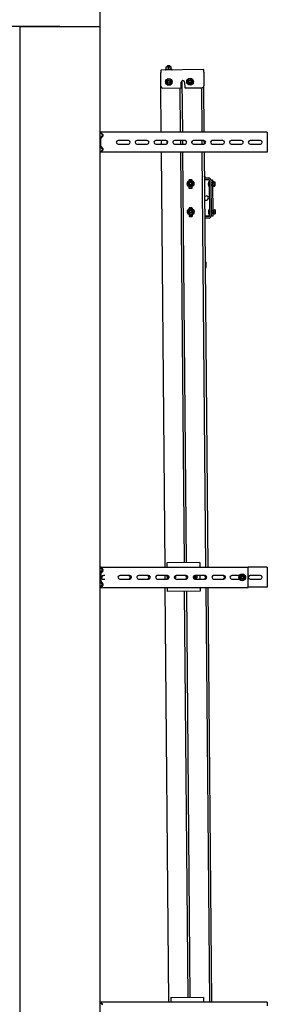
# Model space of a CAD drawing. Header units: centimetres. Extents: x 0 to 55409, y -2708 to 14680.
# Tile 208 of 215: x 53603 to 53665, y 4696 to 4941. Entities that reach past the tile are written whole.
import ezdxf

# ---------------------------------------------------------------- set-up
doc = ezdxf.new("R2010")
doc.units = ezdxf.units.CM
doc.header["$LTSCALE"] = 0.01
doc.layers.add('A-konstrukcja', color=7, linetype='Continuous')
doc.styles.add('SEACAD_Solid_Edge_ISO', font='seiso.ttf')
doc.dimstyles.new('ISO_(mm)', dxfattribs={"dimtxt": 140, "dimasz": 140, "dimexe": 70, "dimexo": 0, "dimgap": 35, "dimtad": 1, "dimtxsty": 'SEACAD_Solid_Edge_ISO', "dimblk1": '_SE_FILLED', "dimblk2": '_SE_FILLED', "dimsah": 1, "dimcen": 70, "dimadec": 0, "dimazin": 0, "dimtfac": 0.5, "dimtmove": 0, "dimatfit": 3, "dimfxl": 1, "dimarcsym": 0})

# ---------------------------------------------------------------- blocks, each defined once
blk = doc.blocks.new('_SE_FILLED')
at = {"color": 0}
blk.add_line((0, 0), (-1, 0), dxfattribs=at)
blk.add_solid([(0, 0), (-1, -0.1665), (-1, 0.1665), (0, 0)], dxfattribs=at)
blk = doc.blocks.new('*D266')
at = {"color": 0, "linetype": 'Continuous', "lineweight": -2}
for p, q in [((200, -200), (200, 333.4)), ((4300, -100), (4300, 333.4)), ((340, 263.4), (4160, 263.4))]:
    blk.add_line(p, q, dxfattribs=at)
at = {"color": 0, "lineweight": -2, "xscale": 140, "yscale": 140, "zscale": 140, "rotation": 180}
blk.add_blockref('_SE_FILLED', (200, 263.4), dxfattribs=at)
at = {"color": 0, "lineweight": -2, "xscale": 140, "yscale": 140, "zscale": 140}
blk.add_blockref('_SE_FILLED', (4300, 263.4), dxfattribs=at)
at = {"color": 0, "insert": (2250, 368.4), "char_height": 140, "attachment_point": 5, "style": 'SEACAD_Solid_Edge_ISO'}
blk.add_mtext('\\A1;4100', dxfattribs=at)
blk = doc.blocks.new('A$7E8814B2933187')
at = {"color": 7, "linetype": 'Continuous'}
for p, q in [((4300, 0), (0, 0)), ((4300, 0), (4300, -200)), ((4300, -200), (200, -200)), ((1861.93, -206.331), (1867.031, -200.463)), ((1868.163, -201.447), (1863.062, -207.315)), ((1867.031, -200.463), (1868.163, -201.447)), ((1868.163, -211.5), (1868.163, -201.447)), ((1868.163, -617), (1868.163, -211.5)), ((2903.208, -200.821), (2901.791, -202.238)), ((2901.791, -202.238), (2901.791, -211.588)), ((2901.791, -202.238), (2905.434, -206.32)), ((2901.791, -211.588), (2901.791, -513.35)), ((2902.336, -201.447), (2903.468, -200.463)), ((2902.336, -201.693), (2902.336, -201.447)), ((2902.45, -201.579), (2902.336, -201.447)), ((2906.926, -204.988), (2903.208, -200.821)), ((2903.468, -200.463), (2908.023, -205.703)), ((2913.18, -202.161), (2910.657, -204.988)), ((2916.006, -202.83), (2911.384, -207.453)), ((2912.149, -206.32), (2914.672, -203.492)), ((2915.881, -200.834), (2915.924, -200.791)), ((2938.418, -200.824), (2916.164, -200.824)), ((2916.164, -202.824), (2938.418, -202.824)), ((2922.791, -205.384), (2922.791, -209.163)), ((2922.791, -209.163), (2922.923, -211.784)), ((2931.66, -211.784), (2931.791, -209.163)), ((2931.791, -205.384), (2931.791, -209.163)), ((2943.199, -207.453), (2938.576, -202.83)), ((2938.658, -200.791), (2938.701, -200.834)), ((2939.91, -203.492), (2942.434, -206.32)), ((2943.926, -204.988), (2941.403, -202.161)), ((2946.56, -205.703), (2951.114, -200.463)), ((2951.375, -200.821), (2947.657, -204.988)), ((2949.149, -206.32), (2952.791, -202.238)), ((2951.114, -200.463), (2952.246, -201.447)), ((2952.791, -202.238), (2951.375, -200.821)), ((2952.246, -201.447), (2952.132, -201.579)), ((2952.246, -201.693), (2952.246, -201.447)), ((2952.791, -202.238), (2952.791, -211.588)), ((2952.791, -211.588), (2952.791, -513.35)), ((3986.42, -201.447), (3987.552, -200.463)), ((3986.42, -211.5), (3986.42, -201.447)), ((3991.52, -207.315), (3986.42, -201.447)), ((3986.42, -617), (3986.42, -211.5)), ((3987.552, -200.463), (3992.652, -206.331)), ((3994.406, -206.392), (4000.007, -200.791)), ((4001.068, -201.851), (3995.467, -207.453)), ((4020.833, -201.5), (4001.917, -201.5)), ((4027.282, -207.453), (4021.681, -201.851)), ((4022.742, -200.791), (4028.343, -206.392)), ((4030.097, -206.331), (4035.198, -200.463)), ((4036.33, -201.447), (4031.229, -207.315)), ((4035.198, -200.463), (4036.33, -201.447)), ((4036.33, -211.5), (4036.33, -201.447)), ((4036.33, -617), (4036.33, -211.5)), ((4006.875, -245), (4006.875, -271)), ((4015.875, -271), (4015.875, -245)), ((2922.791, -249.137), (2922.791, -274.495)), ((2931.791, -274.495), (2931.791, -249.137)), ((4006.875, -292), (4006.875, -318)), ((4015.875, -318), (4015.875, -292)), ((2922.791, -295.952), (2922.791, -321.31)), ((2931.791, -321.31), (2931.791, -295.952)), ((2922.791, -342.767), (2922.791, -368.125)), ((2931.791, -368.125), (2931.791, -342.767)), ((4006.875, -339), (4006.875, -365)), ((4015.875, -365), (4015.875, -339)), ((1868.163, -371.786), (2901.791, -362.765)), ((2892.246, -367.349), (2891.833, -367.352)), ((2892.549, -449.349), (2891.833, -367.352)), ((2895.224, -367.323), (2892.246, -367.349)), ((2897.415, -367.304), (2895.224, -367.323)), ((2900.393, -367.278), (2897.415, -367.304)), ((2900.514, -367.277), (2900.393, -367.278)), ((2901.507, -367.268), (2900.514, -367.277)), ((2901.791, -367.266), (2901.507, -367.268)), ((2922.791, -362.582), (2931.791, -362.504)), ((2931.318, -367.008), (2923.3, -367.078)), ((2952.791, -362.32), (3986.42, -353.3)), ((2953.735, -366.812), (2952.791, -366.821)), ((2954.728, -366.804), (2953.735, -366.812)), ((2954.849, -366.803), (2954.728, -366.804)), ((2957.827, -366.777), (2954.849, -366.803)), ((2960.018, -366.757), (2957.827, -366.777)), ((2962.996, -366.731), (2960.018, -366.757)), ((2963.409, -366.728), (2962.996, -366.731)), ((2964.124, -448.725), (2963.409, -366.728)), ((4006.875, -353.121), (4015.875, -353.043)), ((4015.479, -366.846), (4007.303, -366.917)), ((4036.33, -352.864), (4151.566, -351.859)), ((4146.61, -356.902), (4147.001, -401.701)), ((4151.566, -351.859), (4185.565, -351.562)), ((4158.639, -365.968), (4155.406, -367.873)), ((4155.406, -367.873), (4155.439, -371.626)), ((4161.873, -364.064), (4158.639, -365.968)), ((4165.139, -365.912), (4161.873, -364.064)), ((4168.405, -367.76), (4165.139, -365.912)), ((4168.438, -371.512), (4168.405, -367.76)), ((4191.564, -351.51), (4185.565, -351.562)), ((4192.498, -458.506), (4191.564, -351.51)), ((4192.868, -363.399), (4193.006, -379.198)), ((4193.689, -364.792), (4192.868, -363.399)), ((4193.108, -364.797), (4199.1, -364.744)), ((4199.68, -364.739), (4199.1, -364.744)), ((4199.1, -364.744), (4199.709, -367.989)), ((4199.68, -364.739), (4199.709, -367.989)), ((4201.202, -367.226), (4199.702, -367.239)), ((4201.974, -367.985), (4199.709, -368.004)), ((4199.709, -367.989), (4199.765, -374.489)), ((4201.202, -367.226), (4201.272, -375.226)), ((4202.211, -368.217), (4201.202, -367.226)), ((1869.693, -376.273), (1868.163, -376.286)), ((1870.686, -376.264), (1869.693, -376.273)), ((1870.807, -376.263), (1870.686, -376.264)), ((1873.785, -376.237), (1870.807, -376.263)), ((1875.976, -376.218), (1873.785, -376.237)), ((1878.954, -376.192), (1875.976, -376.218)), ((1879.367, -376.188), (1878.954, -376.192)), ((1880.082, -458.185), (1879.367, -376.188)), ((2922.791, -389.582), (2922.791, -414.94)), ((2924.734, -385.994), (2928, -387.842)), ((2928, -387.842), (2930.411, -386.422)), ((2931.791, -414.94), (2931.791, -389.582)), ((4006.875, -386), (4006.875, -412)), ((4015.875, -412), (4015.875, -386)), ((4155.439, -371.626), (4155.471, -375.378)), ((4155.471, -375.378), (4158.738, -377.226)), ((4158.738, -377.226), (4162.004, -379.074)), ((4162.004, -379.074), (4165.237, -377.17)), ((4165.237, -377.17), (4168.471, -375.265)), ((4168.471, -375.265), (4168.438, -371.512)), ((4193.006, -379.198), (4193.802, -377.791)), ((4193.165, -371.297), (4199.156, -371.244)), ((4193.222, -377.796), (4199.213, -377.744)), ((4199.156, -371.244), (4199.765, -374.489)), ((4199.213, -377.744), (4199.794, -377.739)), ((4202.03, -374.454), (4199.765, -374.474)), ((4199.765, -374.489), (4199.794, -377.739)), ((4199.772, -375.239), (4201.272, -375.226)), ((4201.272, -375.226), (4202.263, -374.217)), ((4202.263, -374.217), (4202.211, -368.217)), ((2892.207, -410.209), (1879.741, -419.044)), ((1879.794, -425.186), (2892.261, -416.351)), ((3986.42, -400.66), (2963.783, -409.584)), ((2963.837, -415.726), (3986.42, -406.802)), ((4015.875, -400.403), (4006.875, -400.481)), ((4006.875, -406.624), (4015.875, -406.545)), ((4146.979, -399.259), (4036.33, -400.224)), ((4036.33, -406.366), (4164.955, -405.244)), ((4147.091, -412.1), (4147.456, -453.899)), ((4148.009, -402.692), (4161.009, -402.578)), ((4161.082, -410.978), (4148.083, -411.091)), ((4162.336, -417.062), (4159.103, -418.966)), ((4165.603, -418.91), (4162.336, -417.062)), ((2922.791, -436.397), (2922.791, -461.755)), ((2922.791, -438.129), (2925.201, -439.492)), ((2925.201, -439.492), (2928.467, -441.34)), ((2928.467, -441.34), (2931.7, -439.435)), ((2931.791, -461.755), (2931.791, -436.397)), ((3826.674, -422.996), (3826.73, -429.398)), ((3827.238, -430.259), (3827.167, -422.125)), ((3830.894, -421.959), (3827.666, -421.987)), ((3827.739, -430.389), (3830.739, -430.363)), ((3834.954, -420.668), (3831.704, -422.545)), ((3831.704, -422.545), (3831.704, -426.297)), ((3831.704, -426.297), (3831.704, -430.05)), ((3831.704, -430.05), (3834.954, -431.926)), ((3838.204, -418.792), (3834.954, -420.668)), ((3834.954, -431.926), (3838.204, -433.803)), ((3841.454, -420.668), (3838.204, -418.792)), ((3838.204, -433.803), (3841.454, -431.926)), ((3844.704, -422.545), (3841.454, -420.668)), ((3841.454, -431.926), (3844.704, -430.05)), ((3844.704, -426.297), (3844.704, -422.545)), ((3844.704, -430.05), (3844.704, -426.297)), ((3846.665, -421.821), (3845.436, -421.832)), ((3845.738, -430.232), (3846.738, -430.223)), ((3847.729, -429.214), (3847.674, -422.812)), ((3896.672, -422.385), (3896.728, -428.787)), ((3900.892, -421.348), (3897.663, -421.376)), ((3897.736, -429.778), (3900.736, -429.752)), ((3904.951, -420.057), (3901.701, -421.934)), ((3901.701, -421.934), (3901.701, -425.686)), ((3901.701, -425.686), (3901.701, -429.439)), ((3901.701, -429.439), (3904.951, -431.316)), ((3908.201, -418.181), (3904.951, -420.057)), ((3904.951, -431.316), (3908.201, -433.192)), ((3911.451, -420.057), (3908.201, -418.181)), ((3908.201, -433.192), (3911.451, -431.316)), ((3914.701, -421.934), (3911.451, -420.057)), ((3911.451, -431.316), (3914.701, -429.439)), ((3914.701, -425.686), (3914.701, -421.934)), ((3914.701, -429.439), (3914.701, -425.686)), ((3916.662, -421.21), (3915.433, -421.221)), ((3915.736, -429.621), (3916.736, -429.612)), ((3917.234, -429.474), (3917.163, -421.34)), ((3917.727, -428.603), (3917.671, -422.201)), ((4006.875, -433), (4006.875, -459)), ((4009.758, -428.8), (4012.917, -428.773)), ((4015.875, -459), (4015.875, -433)), ((4159.103, -418.966), (4155.869, -420.871)), ((4155.869, -420.871), (4155.902, -424.624)), ((4155.902, -424.624), (4155.935, -428.376)), ((4155.935, -428.376), (4159.201, -430.224)), ((4159.201, -430.224), (4162.467, -432.072)), ((4162.467, -432.072), (4165.701, -430.168)), ((4168.869, -420.758), (4165.603, -418.91)), ((4165.701, -430.168), (4168.934, -428.263)), ((4168.902, -424.51), (4168.869, -420.758)), ((4168.934, -428.263), (4168.902, -424.51)), ((1870.409, -458.269), (1868.163, -458.289)), ((2901.791, -463.627), (1868.163, -472.648)), ((1871.401, -458.261), (1870.409, -458.269)), ((1871.523, -458.26), (1871.401, -458.261)), ((1874.5, -458.234), (1871.523, -458.26)), ((1876.692, -458.215), (1874.5, -458.234)), ((1879.669, -458.189), (1876.692, -458.215)), ((1880.082, -458.185), (1879.669, -458.189)), ((2892.962, -449.346), (2892.549, -449.349)), ((2895.939, -449.32), (2892.962, -449.346)), ((2898.131, -449.301), (2895.939, -449.32)), ((2901.109, -449.275), (2898.131, -449.301)), ((2901.23, -449.274), (2901.109, -449.275)), ((2901.791, -449.269), (2901.23, -449.274)), ((2931.791, -449.007), (2922.791, -449.085)), ((2928.252, -463.396), (2926.408, -463.412)), ((2954.451, -448.809), (2952.791, -448.824)), ((3986.42, -454.162), (2952.791, -463.182)), ((2952.791, -469.324), (3986.42, -460.304)), ((2955.443, -448.8), (2954.451, -448.809)), ((2955.565, -448.799), (2955.443, -448.8)), ((2958.542, -448.773), (2955.565, -448.799)), ((2960.734, -448.754), (2958.542, -448.773)), ((2963.711, -448.728), (2960.734, -448.754)), ((2964.124, -448.725), (2963.711, -448.728)), ((3700.533, -464.599), (3712.532, -464.494)), ((3712.532, -464.494), (3712.516, -462.694)), ((3822.602, -472.034), (3822.512, -461.734)), ((3826.602, -471.999), (3826.512, -461.7)), ((3827.611, -472.99), (3827.512, -461.691)), ((3867.511, -461.342), (3867.548, -465.642)), ((3877.51, -461.255), (3877.548, -465.554)), ((3917.607, -472.205), (3917.509, -460.905)), ((3918.509, -460.897), (3918.598, -471.196)), ((3922.508, -460.862), (3922.598, -471.161)), ((3926.389, -461.15), (3923.133, -461.178)), ((3926.335, -461.104), (3923.186, -461.131)), ((4015.875, -453.905), (4006.875, -453.983)), ((4007.017, -460.124), (4015.751, -460.048)), ((4147.446, -452.757), (4036.33, -453.726)), ((4036.33, -459.869), (4152.5, -458.855)), ((4186.498, -458.558), (4152.5, -458.855)), ((4186.498, -458.558), (4192.498, -458.506)), ((1868.163, -478.79), (2901.791, -469.769)), ((2922.791, -483.212), (2922.791, -508.57)), ((2931.791, -508.57), (2931.791, -483.212)), ((3917.607, -472.205), (3827.611, -472.99)), ((3917.642, -476.205), (3827.646, -476.99)), ((3827.68, -480.99), (3827.646, -476.99)), ((3831.58, -480.956), (3827.68, -480.99)), ((3844.603, -472.042), (3830.604, -472.164)), ((3830.604, -472.164), (3830.611, -472.964)), ((3843.78, -480.85), (3831.58, -480.956)), ((3843.789, -481.95), (3831.59, -482.056)), ((3831.59, -482.056), (3832.695, -482.681)), ((3832.692, -482.235), (3832.729, -486.5)), ((3832.729, -486.5), (3832.733, -486.946)), ((3835.233, -486.924), (3832.733, -486.946)), ((3834.645, -476.929), (3834.68, -480.929)), ((3837.729, -486.456), (3835.233, -486.924)), ((3840.232, -486.881), (3835.233, -486.924)), ((3835.295, -480.924), (3835.26, -476.924)), ((3837.691, -482.191), (3837.729, -486.456)), ((3840.065, -480.882), (3840.03, -476.882)), ((3842.728, -486.412), (3840.232, -486.881)), ((3842.732, -486.859), (3840.232, -486.881)), ((3840.68, -480.877), (3840.645, -476.877)), ((3842.691, -482.148), (3842.728, -486.412)), ((3842.695, -482.594), (3843.789, -481.95)), ((3842.732, -486.859), (3842.728, -486.412)), ((3901.578, -480.345), (3843.78, -480.85)), ((3844.61, -472.842), (3844.603, -472.042)), ((3914.6, -471.431), (3900.601, -471.553)), ((3900.601, -471.553), (3900.608, -472.353)), ((3913.777, -480.239), (3901.578, -480.345)), ((3913.787, -481.339), (3901.587, -481.445)), ((3901.587, -481.445), (3901.93, -481.639)), ((3901.93, -481.631), (3901.967, -485.895)), ((3907.376, -486.295), (3903.234, -486.331)), ((3904.456, -481.609), (3904.493, -485.873)), ((3904.643, -476.318), (3904.678, -480.318)), ((3905.293, -480.313), (3905.258, -476.313)), ((3910.252, -485.823), (3907.376, -486.295)), ((3911.872, -486.256), (3907.376, -486.295)), ((3910.062, -480.271), (3910.027, -476.271)), ((3910.215, -481.558), (3910.252, -485.823)), ((3910.677, -480.266), (3910.642, -476.266)), ((3913.485, -485.795), (3911.872, -486.256)), ((3913.448, -481.539), (3913.787, -481.339)), ((3913.448, -481.53), (3913.485, -485.795)), ((3917.677, -480.205), (3913.777, -480.239)), ((3914.607, -472.231), (3914.6, -471.431)), ((3917.642, -476.205), (3917.677, -480.205)), ((4006.875, -480), (4006.875, -506)), ((4015.875, -506), (4015.875, -480)), ((2901.791, -513.35), (2901.791, -516)), ((2952.791, -513.35), (2952.791, -516)), ((2901.791, -516), (2901.791, -569)), ((2922.791, -528.5), (2922.791, -547.289)), ((2931.791, -547.289), (2931.791, -528.5)), ((2952.791, -516), (2952.791, -569)), ((4006.875, -527), (4006.875, -553)), ((4015.875, -553), (4015.875, -527)), ((2924.041, -548.871), (2920.791, -550.747)), ((2920.791, -550.747), (2920.791, -554.5)), ((2920.791, -554.5), (2920.791, -558.253)), ((2920.791, -558.253), (2924.041, -560.129)), ((2927.291, -546.994), (2924.041, -548.871)), ((2924.041, -560.129), (2927.291, -562.006)), ((2930.541, -548.871), (2927.291, -546.994)), ((2927.291, -562.006), (2930.541, -560.129)), ((2933.791, -550.747), (2930.541, -548.871)), ((2930.541, -560.129), (2933.791, -558.253)), ((2933.791, -554.5), (2933.791, -550.747)), ((2933.791, -558.253), (2933.791, -554.5)), ((2901.791, -569), (2905.434, -569)), ((2902.336, -617), (2902.336, -569)), ((2905.434, -569), (2912.149, -569)), ((2912.149, -569), (2914.672, -569)), ((2914.672, -569), (2916.164, -569)), ((2916.164, -569), (2938.418, -569)), ((2922.791, -574), (2922.791, -600)), ((2931.791, -600), (2931.791, -574)), ((2938.418, -569), (2939.91, -569)), ((2939.91, -569), (2942.434, -569)), ((2942.434, -569), (2949.149, -569)), ((2949.149, -569), (2952.791, -569)), ((2952.246, -617), (2952.246, -569)), ((4006.875, -574), (4006.875, -600)), ((4015.875, -600), (4015.875, -574)), ((1863.062, -617), (1859.116, -617)), ((1868.163, -617), (1863.062, -617)), ((2907.437, -617), (2902.336, -617)), ((2911.384, -617), (2907.437, -617)), ((2916.985, -617), (2911.384, -617)), ((2917.833, -617), (2916.985, -617)), ((2936.749, -617), (2917.833, -617)), ((2937.598, -617), (2936.749, -617)), ((2943.199, -617), (2937.598, -617)), ((2947.146, -617), (2943.199, -617)), ((2952.246, -617), (2947.146, -617)), ((3991.52, -617), (3986.42, -617)), ((3995.467, -617), (3991.52, -617)), ((4001.068, -617), (3995.467, -617)), ((4001.917, -617), (4001.068, -617)), ((4020.833, -617), (4001.917, -617)), ((4021.681, -617), (4020.833, -617)), ((4027.282, -617), (4021.681, -617)), ((4031.229, -617), (4027.282, -617)), ((4036.33, -617), (4031.229, -617))]:
    blk.add_line(p, q, dxfattribs=at)
for centre, radius in [((4161.938, -371.569), 8.5), ((4161.938, -371.569), 7.9), ((4161.938, -371.569), 4.15), ((4161.938, -371.569), 3), ((4162.402, -424.567), 8.5), ((4162.402, -424.567), 7.9), ((3838.204, -426.297), 8.5), ((3838.204, -426.297), 7.9), ((3838.204, -426.297), 4.15), ((3838.204, -426.297), 4), ((3838.204, -426.297), 3), ((3908.201, -425.686), 8.5), ((3908.201, -425.686), 7.9), ((3908.201, -425.686), 4.15), ((3908.201, -425.686), 4), ((3908.201, -425.686), 3), ((4162.402, -424.567), 4.15), ((4162.402, -424.567), 3), ((2927.291, -554.5), 8.5), ((2927.291, -554.5), 7.9), ((2927.291, -554.5), 4.15), ((2927.291, -554.5), 4), ((2927.291, -554.5), 3)]:
    blk.add_circle(centre, radius, dxfattribs=at)
for centre, radius, start, end in [((2908.791, -203.324), 4.5, 221.743678, 318.256322), ((2908.791, -203.324), 2.5, 221.743678, 318.256322), ((2909.474, -205.543), 2.7, 232.109925, 315), ((2916.164, -204.824), 4, 90, 138.256322), ((2916.164, -204.824), 2, 90, 138.256322), ((2917.833, -202.7), 2.7, 90, 135), ((2936.749, -202.7), 2.7, 45, 90), ((2938.418, -204.824), 4, 41.743678, 90), ((2938.418, -204.824), 2, 41.743678, 90), ((2945.791, -203.324), 4.5, 221.743678, 318.256322), ((2945.108, -205.543), 2.7, 225, 307.563779), ((2945.791, -203.324), 2.5, 221.743678, 318.256322), ((3993.558, -205.543), 2.7, 221, 315), ((3993.558, -205.543), 1.2, 221, 315), ((4001.917, -202.7), 2.7, 90, 135), ((4001.917, -202.7), 1.2, 90, 135), ((4020.833, -202.7), 2.7, 45, 90), ((4020.833, -202.7), 1.2, 45, 90), ((4029.191, -205.543), 2.7, 225, 319), ((4029.191, -205.543), 1.2, 225, 319), ((4011.375, -245), 4.5, 0, 180), ((2927.291, -271), 4.5, 180, 0), ((4011.375, -271), 4.5, 180, 0), ((4011.375, -292), 4.5, 0, 180), ((2927.291, -318), 4.5, 180, 0), ((4011.375, -318), 4.5, 180, 0), ((4011.375, -339), 4.5, 0, 180), ((2927.291, -365), 4.5, 180, 0), ((4011.375, -365), 4.5, 180, 0), ((4151.61, -356.859), 5, 90.5, 180.5), ((4161.938, -371.569), 6.5, 120.5, 180.5), ((4161.938, -371.569), 6.5, 60.5, 120.5), ((4161.938, -371.569), 6.5, 0.5, 60.5), ((4192.268, -363.404), 0.6, 0.5, 180.5), ((4184.248, -368.124), 9.464, 340.415751, 20.584249), ((4189.681, -367.963), 10.027, 340.896594, 359.847248), ((2927.935, -380.337), 8.5, 237.25692, 294.861069), ((2927.935, -380.337), 7.9, 237.29535, 294.845118), ((2927.935, -380.337), 6.5, 240.5, 291.875359), ((4011.375, -386), 4.5, 0, 180), ((4161.938, -371.569), 6.5, 180.5, 240.5), ((4161.938, -371.569), 6.5, 240.5, 300.5), ((4161.938, -371.569), 6.5, 300.5, 0.5), ((4192.406, -379.203), 0.6, 180.5, 0.5), ((4184.305, -374.624), 9.464, 340.415751, 20.584249), ((4189.738, -374.462), 10.027, 340.896594, 359.847248), ((2927.291, -412), 4.5, 180, 0), ((4011.375, -412), 4.5, 180, 0), ((4148.001, -401.692), 1, 180.5, 270.5), ((4148.091, -412.091), 1, 90.5, 180.5), ((4161.046, -406.778), 4.2, 270.5, 90.5), ((2928.401, -433.835), 6.5, 210.333046, 240.5), ((2928.401, -433.835), 7.9, 224.752944, 295.409906), ((2928.401, -433.835), 8.5, 228.698524, 293.503339), ((2928.401, -433.835), 4.15, 169.853856, 324.694102), ((2928.401, -433.835), 4, 167.287752, 327.41505), ((2928.401, -433.835), 6.5, 240.5, 300.5), ((2928.401, -433.835), 3, 147.761556, 347.804375), ((3827.674, -422.987), 1, 90.5, 180.5), ((3827.73, -429.389), 1, 180.5, 270.5), ((3838.204, -426.297), 6.5, 120, 180), ((3838.204, -426.297), 6.5, 180, 240), ((3838.204, -426.297), 6.5, 60, 120), ((3838.204, -426.297), 6.5, 240, 300), ((3838.204, -426.297), 3.235, 255, 195), ((3838.204, -426.297), 6.5, 0, 60), ((3838.204, -426.297), 6.5, 300, 0), ((3846.674, -422.821), 1, 0.5, 90.5), ((3846.729, -429.223), 1, 270.5, 0.5), ((3897.672, -422.376), 1, 90.5, 180.5), ((3897.728, -428.778), 1, 180.5, 270.5), ((3908.201, -425.686), 6.5, 120, 180), ((3908.201, -425.686), 6.5, 180, 240), ((3908.201, -425.686), 6.5, 60, 120), ((3908.201, -425.686), 6.5, 240, 300), ((3908.201, -425.686), 3.235, 255, 195), ((3908.201, -425.686), 6.5, 0, 60), ((3908.201, -425.686), 6.5, 300, 0), ((3916.671, -422.21), 1, 0.5, 90.5), ((3916.727, -428.612), 1, 270.5, 0.5), ((4011.375, -433), 4.5, 0, 180), ((4162.402, -424.567), 6.5, 120.5, 180.5), ((4162.402, -424.567), 6.5, 180.5, 240.5), ((4162.402, -424.567), 6.5, 60.5, 120.5), ((4162.402, -424.567), 6.5, 240.5, 300.5), ((4162.402, -424.567), 6.5, 0.5, 60.5), ((4162.402, -424.567), 6.5, 300.5, 0.5), ((2927.291, -459), 4.5, 180, 0), ((3700.506, -461.599), 3, 204.078178, 270.5), ((3872.548, -465.598), 5, 180.5, 0.5), ((3924.754, -460.285), 1.85, 188.243039, 208.85935), ((3924.754, -460.285), 1.85, 332.14065, 352.756961), ((4011.375, -459), 4.5, 180, 0), ((4152.456, -453.855), 5, 180.5, 270.5), ((3827.602, -471.99), 5, 180.5, 270.5), ((3827.602, -471.99), 1, 180.5, 270.5), ((3837.722, -485.664), 15.262, 90.5, 117.800838), ((3831.585, -481.506), 0.55, 90.5, 270.5), ((3835.132, -475.391), 7.266, 250.373749, 290.626251), ((3835.253, -479.211), 7.713, 250.896594, 269.847248), ((3837.722, -485.664), 15.262, 63.199162, 90.5), ((3840.132, -475.348), 7.266, 250.373749, 290.626251), ((3840.253, -479.168), 7.713, 250.896594, 269.847248), ((3843.785, -481.4), 0.55, 270.5, 90.5), ((3907.719, -485.054), 15.262, 90.5, 117.800838), ((3901.582, -480.895), 0.55, 90.5, 270.5), ((3903.179, -480.018), 2.039, 232.23485, 308.76515), ((3903.318, -484.026), 2.307, 234.1475, 267.906685), ((3903.11, -484.03), 2.304, 273.071177, 306.874638), ((3907.256, -472.465), 9.562, 252.974494, 288.025506), ((3907.382, -476.184), 10.11, 253.398743, 269.96987), ((3907.719, -485.054), 15.262, 63.199162, 90.5), ((3911.807, -478.814), 3.173, 239.876517, 301.123483), ((3911.923, -482.812), 3.444, 240.963489, 269.149688), ((3913.782, -480.789), 0.55, 270.5, 90.5), ((3917.599, -471.205), 1, 270.5, 0.5), ((3917.599, -471.205), 5, 270.5, 0.5), ((4011.375, -480), 4.5, 0, 180), ((2927.291, -506), 4.5, 180, 0), ((4011.375, -506), 4.5, 180, 0), ((2927.291, -528.5), 4.5, 0, 180), ((4011.375, -527), 4.5, 0, 180), ((2927.291, -554.5), 6.5, 120, 180), ((2927.291, -554.5), 6.5, 180, 240), ((2927.291, -554.5), 6.5, 60, 120), ((2927.291, -554.5), 6.5, 240, 300), ((2927.291, -554.5), 3.235, 255, 195), ((2927.291, -554.5), 6.5, 0, 60), ((2927.291, -554.5), 6.5, 300, 360), ((4011.375, -553), 4.5, 180, 0), ((2927.291, -574), 4.5, 0, 180), ((4011.375, -574), 4.5, 0, 180), ((2927.291, -600), 4.5, 180, 0), ((4011.375, -600), 4.5, 180, 0)]:
    blk.add_arc(centre, radius, start, end, dxfattribs=at)
for centre, major_axis, ratio, start_param, end_param in [((2927.291, -204.824), (-4.5, 0), 0.34723965, 5.46316757, 6.0409795), ((2927.291, -196.841), (0, 9.355), 0.4810393, 2.39081406, 3.89237124), ((2927.291, -249.137), (4.5, 0), 0.9753133, 0, 3.14159265), ((2927.291, -274.053), (4.5, 0), 0.9753133, 3.14159265, 6.28318531), ((2927.291, -274.495), (-4.5, 0), 0.9753133, 0, 3.14159265), ((2927.291, -295.952), (4.5, 0), 0.9753133, 0, 3.14159265), ((2927.291, -320.868), (4.5, 0), 0.9753133, 3.14159265, 6.28318531), ((2927.291, -321.31), (-4.5, 0), 0.9753133, 0, 3.14159265), ((2927.291, -342.767), (4.5, 0), 0.9753133, 0, 3.14159265), ((2927.291, -367.683), (4.5, 0), 0.9753133, 3.14159265, 6.28318531), ((2927.291, -368.125), (-4.5, 0), 0.9753133, 0, 3.14159265), ((2927.291, -389.582), (4.5, 0), 0.9753133, 0, 3.14159265), ((2927.291, -414.498), (4.5, 0), 0.9753133, 3.14159265, 6.28318531), ((2927.291, -414.94), (-4.5, 0), 0.9753133, 0, 3.14159265), ((2927.291, -436.397), (4.5, 0), 0.9753133, 0, 3.14159265), ((2927.291, -461.313), (4.5, 0), 0.9753133, 3.14159265, 6.28318531), ((2927.291, -461.755), (-4.5, 0), 0.9753133, 0, 3.14159265), ((3924.765, -461.603), (-1.85, -0.016), 0.5, 5.73047019, 5.78822128), ((3924.765, -461.603), (1.85, 0.016), 0.5, 0.49496403, 0.55271511), ((2927.291, -483.212), (4.5, 0), 0.9753133, 0, 3.14159265), ((2927.291, -508.128), (4.5, 0), 0.9753133, 3.14159265, 6.28318531), ((2927.291, -508.57), (-4.5, 0), 0.9753133, 0, 3.14159265)]:
    blk.add_ellipse(centre, major_axis=major_axis, ratio=ratio, start_param=start_param, end_param=end_param, dxfattribs=at)
for points, knots in [([(2923.207, -202.824), (2923.279, -202.824), (2923.357, -202.84), (2923.527, -202.911), (2923.619, -202.966), (2923.801, -203.11), (2923.895, -203.203), (2924.069, -203.419), (2924.15, -203.543), (2924.221, -203.681)], [0, 0, 0, 0, 0.25, 0.25, 0.5, 0.5, 0.75, 0.75, 1, 1, 1, 1]), ([(2925.822, -202.829), (2925.963, -203), (2926.123, -203.157), (2926.448, -203.393), (2926.603, -203.48), (2926.934, -203.602), (2927.115, -203.637), (2927.476, -203.636), (2927.651, -203.602), (2927.985, -203.478), (2928.138, -203.391), (2928.456, -203.159), (2928.611, -203.008), (2928.749, -202.844)], [0.090720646, 0.090720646, 0.090720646, 0.090720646, 0.25, 0.25, 0.375, 0.375, 0.5, 0.5, 0.625, 0.625, 0.75, 0.75, 0.904724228, 0.904724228, 0.904724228, 0.904724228]), ([(2930.361, -203.681), (2930.433, -203.543), (2930.514, -203.419), (2930.688, -203.203), (2930.781, -203.11), (2930.964, -202.965), (2931.056, -202.911), (2931.225, -202.84), (2931.304, -202.824), (2931.375, -202.824)], [0, 0, 0, 0, 0.25, 0.25, 0.5, 0.5, 0.75, 0.75, 1, 1, 1, 1])]:
    blk.add_open_spline(points, degree=3, knots=knots, dxfattribs=at)
dim = blk.add_linear_dim(base=(4300, 263.423), p1=(200, -200), p2=(4300, -100), text='\\A1;<>', dimstyle='ISO_(mm)', dxfattribs=at)
dim.commit()
dim.dimension.update_dxf_attribs({"geometry": '*D266', "text_midpoint": (2250, 263.423), "dimtype": 160})

msp = doc.modelspace()

# ---------------------------------------------------------------- linework, layer by layer
at = {"layer": 'A-konstrukcja'}
msp.add_line((53623.23, 5776.604), (53623.23, 4514.604), dxfattribs=at)

# ---------------------------------------------------------------- block references
at = {"layer": 'A-konstrukcja', "xscale": 0.1, "yscale": 0.1, "zscale": 0.1, "rotation": 90}
msp.add_blockref('A$7E8814B2933187', (53603.23, 4509.604), dxfattribs=at)

doc.saveas('drawing.dxf')
